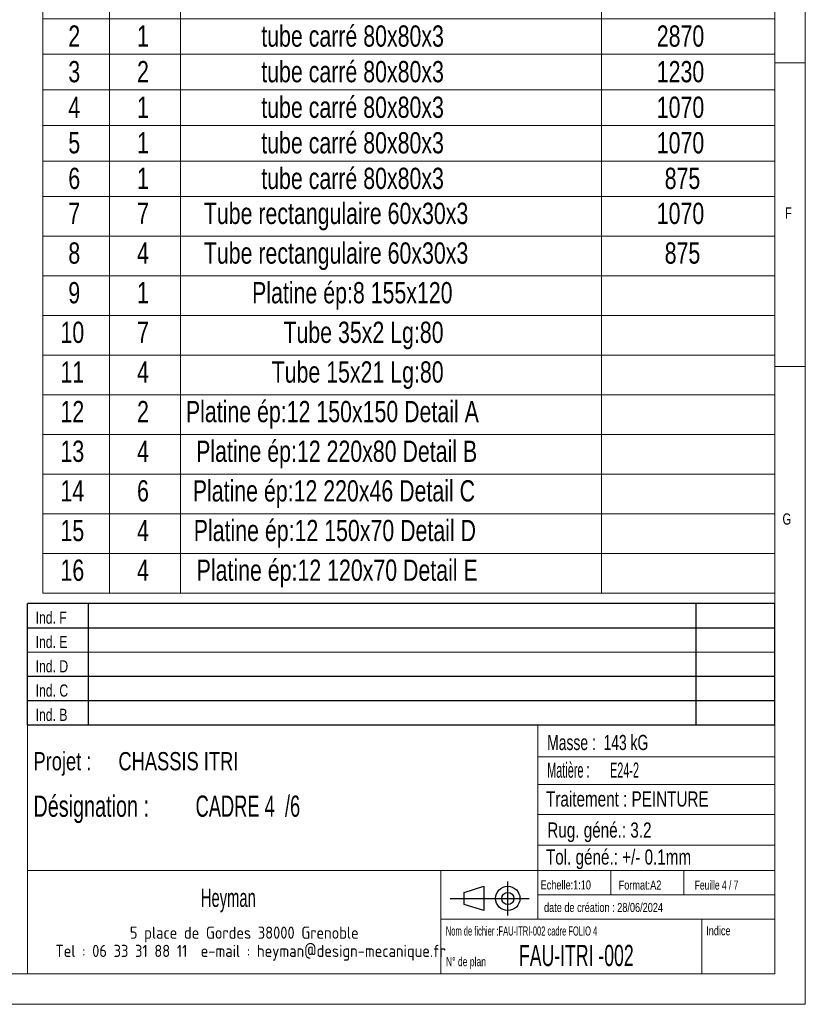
# Model space of a CAD drawing. Header units: millimetres. Extents: x 5 to 589, y 5 to 415.
# Tile 11 of 18: x 460 to 589, y 5 to 167. Entities that reach past the tile are written whole.
import ezdxf

# ---------------------------------------------------------------- set-up
doc = ezdxf.new("R2010")
doc.units = ezdxf.units.MM
doc.layers.add('NOTES', color=6, linetype='Continuous')
doc.styles.add('SLDTEXTSTYLE0', font='TXT', dxfattribs={"width": 0.75})
doc.styles.add('SLDTEXTSTYLE10', font='TXT', dxfattribs={"width": 0.642348})
doc.styles.add('SLDTEXTSTYLE11', font='TXT', dxfattribs={"width": 0.620127})
doc.styles.add('SLDTEXTSTYLE2', font='TXT', dxfattribs={"width": 0.617423})
doc.styles.add('SLDTEXTSTYLE3', font='TXT', dxfattribs={"width": 0.7})
doc.styles.add('SLDTEXTSTYLE4', font='TXT', dxfattribs={"width": 0.535475})
doc.styles.add('SLDTEXTSTYLE5', font='ISOCP3', dxfattribs={"width": 0.96})
doc.styles.add('SLDTEXTSTYLE6', font='TXT', dxfattribs={"width": 0.605})
doc.styles.add('SLDTEXTSTYLE7', font='TXT', dxfattribs={"width": 0.692308})
doc.styles.add('SLDTEXTSTYLE8', font='TXT', dxfattribs={"width": 0.683333})
doc.styles.add('SLDTEXTSTYLE9', font='TXT', dxfattribs={"width": 0.695728})

# ---------------------------------------------------------------- blocks, each defined once
blk = doc.blocks.new('TAB MODIFS_1')
for p, q in [((123, 20), (0, 20)), ((0, 0), (0, 20)), ((10, 20), (10, 0)), ((110, 20), (110, 0)), ((123, 0), (123, 20)), ((0, 16), (123, 16)), ((0, 8), (123, 8)), ((0, 4), (123, 4)), ((0, 0), (123, 0))]:
    blk.add_line(p, q)
at = {"color": 7, "linetype": 'Continuous', "lineweight": 18}
blk.add_line((0, 12), (123, 12), dxfattribs=at)
at = {"color": 7}
for tag in ['AUTOATTR0', 'AUTOATTR1', 'AUTOATTR2', 'AUTOATTR3', 'AUTOATTR4', 'AUTOATTR5', 'AUTOATTR6', 'AUTOATTR7', 'AUTOATTR8', 'AUTOATTR9']:
    blk.add_attdef(tag, (0, 0), '', height=1, dxfattribs=at)
at = {"layer": 'NOTES', "color": 211, "char_height": 2, "attachment_point": 1, "style": 'SLDTEXTSTYLE0'}
for s, insert in [('Ind. F', (1.36, 18.66)), ('Ind. E', (1.36, 14.66)), ('Ind. D', (1.36, 10.66)), ('Ind. C', (1.36, 6.66)), ('Ind. B', (1.36, 2.66))]:
    blk.add_mtext(s, dxfattribs=dict(at, insert=insert))
blk = doc.blocks.new('Bloc2_1')
for p, q in [((9.48, 0), (9.48, 5.6)), ((2.32, 3.8), (5.55, 4.8)), ((2.32, 1.8), (2.32, 3.8)), ((5.55, 4.8), (5.55, 0.8)), ((0, 2.8), (12.98, 2.8)), ((5.55, 0.8), (2.32, 1.8))]:
    blk.add_line(p, q)
for radius in [2, 1]:
    blk.add_circle((9.48, 2.8), radius)
blk = doc.blocks.new('SW_NOTE_1')
at = {"layer": 'NOTES', "color": 0, "char_height": 3, "attachment_point": 1, "style": 'SLDTEXTSTYLE0'}
for s, insert in [('Projet :', (0, 3.87)), ('CHASSIS ITRI', (13.98, 3.87))]:
    blk.add_mtext(s, dxfattribs=dict(at, insert=insert))
blk = doc.blocks.new('SW_NOTE_2')
at = {"layer": 'NOTES', "color": 0, "char_height": 2.5, "attachment_point": 1, "style": 'SLDTEXTSTYLE4'}
for s, insert in [('Matière :', (0, 3.22)), ('E24-2', (10.33, 3.22))]:
    blk.add_mtext(s, dxfattribs=dict(at, insert=insert))
blk = doc.blocks.new('SW_NOTE_3')
at = {"layer": 'NOTES', "color": 0, "char_height": 2, "attachment_point": 2, "style": 'SLDTEXTSTYLE5'}
for s, insert in [('5 place de Gordes 38000 Grenoble', (20.94, 2.58)), ('Tel : 06 33 31 88 11  e-mail : heyman@design-mecanique.fr', (22, -0.42))]:
    blk.add_mtext(s, dxfattribs=dict(at, insert=insert))
blk = doc.blocks.new('SW_NOTE_4')
at = {"layer": 'NOTES', "color": 0, "char_height": 3.5, "attachment_point": 1}
for s, insert, style in [('Désignation :', (0, 4.51), 'SLDTEXTSTYLE9'), ('CADRE 4  /6', (26.67, 4.51), 'SLDTEXTSTYLE10')]:
    blk.add_mtext(s, dxfattribs=dict(at, insert=insert, style=style))
blk = doc.blocks.new('SW_TABLEANNOTATION_0')
at = {"color": 0, "linetype": 'Continuous', "lineweight": 18}
for p, q in [((0, 0), (0, -106.93)), ((120.44, 0), (0, 0)), ((10.93, 0), (10.93, -6.53)), ((22.61, 0), (22.61, -6.53)), ((91.91, 0), (91.91, -6.53)), ((120.44, -106.93), (120.44, 0)), ((0, -6.53), (120.44, -6.53)), ((10.93, -6.53), (10.93, -106.93)), ((22.61, -6.53), (22.61, -106.93)), ((91.91, -6.53), (91.91, -106.93)), ((0, -12.38), (120.44, -12.38)), ((0, -18.24), (120.44, -18.24)), ((0, -24.1), (120.44, -24.1)), ((0, -29.96), (120.44, -29.96)), ((0, -35.81), (120.44, -35.81)), ((0, -41.67), (120.44, -41.67)), ((0, -48.2), (120.44, -48.2)), ((0, -54.72), (120.44, -54.72)), ((0, -61.25), (120.44, -61.25)), ((0, -67.77), (120.44, -67.77)), ((0, -74.3), (120.44, -74.3)), ((0, -80.82), (120.44, -80.82)), ((0, -87.35), (120.44, -87.35)), ((0, -93.88), (120.44, -93.88)), ((0, -100.4), (120.44, -100.4)), ((0, -106.93), (120.44, -106.93))]:
    blk.add_line(p, q, dxfattribs=at)
at = {"color": 0, "linetype": 'Continuous', "lineweight": 18, "char_height": 3.5, "attachment_point": 1, "style": 'SLDTEXTSTYLE0'}
for s, insert in [('No.', (0.92, -1.01)), ('QTE', (12.49, -1.01)), ('DESCRIPTION', (42.62, -1.01)), ('Longueur', (95.52, -1.01)), ('1', (4.17, -7.63)), ('1', (15.48, -7.63)), ('tube carré 80x80x3', (35.92, -7.63)), ('2870', (101, -7.63)), ('tube carré 80x80x3', (35.92, -13.49)), ('2', (4.17, -13.49)), ('1', (15.48, -13.49)), ('2870', (101, -13.49)), ('3', (4.17, -19.35)), ('2', (15.48, -19.35)), ('tube carré 80x80x3', (35.92, -19.35)), ('1230', (101, -19.35)), ('4', (4.17, -25.21)), ('1', (15.48, -25.21)), ('tube carré 80x80x3', (35.92, -25.21)), ('1070', (101, -25.21)), ('tube carré 80x80x3', (35.92, -31.06)), ('5', (4.17, -31.06)), ('1', (15.48, -31.06)), ('1070', (101, -31.06)), ('6', (4.17, -36.92)), ('1', (15.48, -36.92)), ('tube carré 80x80x3', (35.92, -36.92)), ('875', (102.3, -36.92)), ('7', (4.17, -42.68)), ('7', (15.48, -42.68)), ('Tube rectangulaire 60x30x3', (26.47, -42.68)), ('1070', (101, -42.68)), ('8', (4.17, -49.21)), ('4', (15.48, -49.21)), ('Tube rectangulaire 60x30x3', (26.47, -49.21)), ('875', (102.3, -49.21)), ('Platine ép:8 155x120', (34.41, -55.74)), ('9', (4.17, -55.74)), ('1', (15.48, -55.74)), ('10', (2.88, -62.26)), ('7', (15.48, -62.26)), ('Tube 35x2 Lg:80', (39.57, -62.26)), ('11', (2.88, -68.79)), ('4', (15.48, -68.79)), ('Tube 15x21 Lg:80', (37.63, -68.79)), ('12', (2.88, -75.31)), ('2', (15.48, -75.31)), ('Platine ép:12 150x150 Detail A', (23.52, -75.31)), ('13', (2.88, -81.84)), ('4', (15.48, -81.84)), ('Platine ép:12 220x80 Detail B', (25.2, -81.84)), ('14', (2.88, -88.36)), ('6', (15.48, -88.36)), ('Platine ép:12 220x46 Detail C', (24.65, -88.36)), ('15', (2.88, -94.89)), ('4', (15.48, -94.89)), ('Platine ép:12 150x70 Detail D', (24.81, -94.89)), ('16', (2.88, -101.42)), ('4', (15.48, -101.42)), ('Platine ép:12 120x70 Detail E', (25.29, -101.42))]:
    blk.add_mtext(s, dxfattribs=dict(at, insert=insert))

msp = doc.modelspace()

# ---------------------------------------------------------------- linework, layer by layer
at = {"lineweight": 18}
for p, q in [((589, 5), (589, 415)), ((584, 10), (584, 410)), ((584, 160), (589, 160)), ((589, 110), (584, 110)), ((461, 51), (461, 10)), ((584, 51), (461, 51)), ((545, 51), (545, 19)), ((584, 51), (584, 10)), ((545, 45.76), (584, 45.76)), ((545, 41.18), (584, 41.18)), ((545, 36.24), (584, 36.24)), ((545, 31.18), (584, 31.18)), ((461, 27), (584, 27)), ((529, 27), (529, 10)), ((557, 27), (557, 23)), ((569, 27), (569, 23)), ((545, 23), (584, 23)), ((529, 19), (584, 19)), ((572, 19), (572, 10)), ((10, 10), (584, 10)), ((461, 10), (584, 10)), ((5, 5), (589, 5))]:
    msp.add_line(p, q, dxfattribs=at)

# ---------------------------------------------------------------- block references
msp.add_blockref('SW_TABLEANNOTATION_0', (463.56, 179.63), dxfattribs=at)
for name, p in [('TAB MODIFS_1', (460.99, 50.99)), ('TAB MODIFS_1', (460.99, 50.99)), ('Bloc2_1', (530.56, 19.63)), ('Bloc2_1', (530.56, 19.63))]:
    msp.add_blockref(name, p)
at = {"layer": 'NOTES'}
for name, p in [('SW_NOTE_1', (462, 42.65)), ('SW_NOTE_2', (546.53, 41.58)), ('SW_NOTE_4', (462, 34.86)), ('SW_NOTE_3', (475.74, 15.21))]:
    msp.add_blockref(name, p, dxfattribs=at)

# ---------------------------------------------------------------- texts
for s, insert, char_height, attachment_point, style in [('F', (585.67, 136.17), 1.85, 1, 'SLDTEXTSTYLE0'), ('G', (585.25, 85.82), 1.85, 1, 'SLDTEXTSTYLE0'), ('Masse :  143 kG', (546.53, 49.35), 2.5, 1, 'SLDTEXTSTYLE8'), ('Traitement : PEINTURE', (546.34, 40.05), 2.5, 1, 'SLDTEXTSTYLE0'), ('Rug. géné.: 3.2', (546.55, 34.94), 2.5, 1, 'SLDTEXTSTYLE0'), ('Tol. géné.: +/- 0.1mm', (546.32, 30.5), 2.5, 1, 'SLDTEXTSTYLE0'), ('Echelle:1:10', (545.45, 25.4), 1.5, 1, 'SLDTEXTSTYLE0'), ('Format:A2', (558.29, 25.38), 1.5, 1, 'SLDTEXTSTYLE0'), ('Feuille 4 / 7', (570.81, 25.38), 1.5, 1, 'SLDTEXTSTYLE7'), ('Heyman', (494.06, 24.03), 3, 2, 'SLDTEXTSTYLE6'), ('date de création : 28/06/2024', (546.01, 21.69), 1.5, 1, 'SLDTEXTSTYLE0'), ('Nom de fichier :FAU-ITRI-002 cadre FOLIO 4', (529.85, 17.82), 1.5, 1, 'SLDTEXTSTYLE2'), ('Indice', (572.69, 17.86), 1.5, 1, 'SLDTEXTSTYLE0'), ('FAU-ITRI -002', (541.89, 14.79), 3.5, 1, 'SLDTEXTSTYLE11'), ('N° de plan', (529.88, 12.77), 1.5, 1, 'SLDTEXTSTYLE3')]:
    msp.add_mtext(s, dxfattribs=dict(at, insert=insert, char_height=char_height, attachment_point=attachment_point, style=style))

doc.saveas('drawing.dxf')
